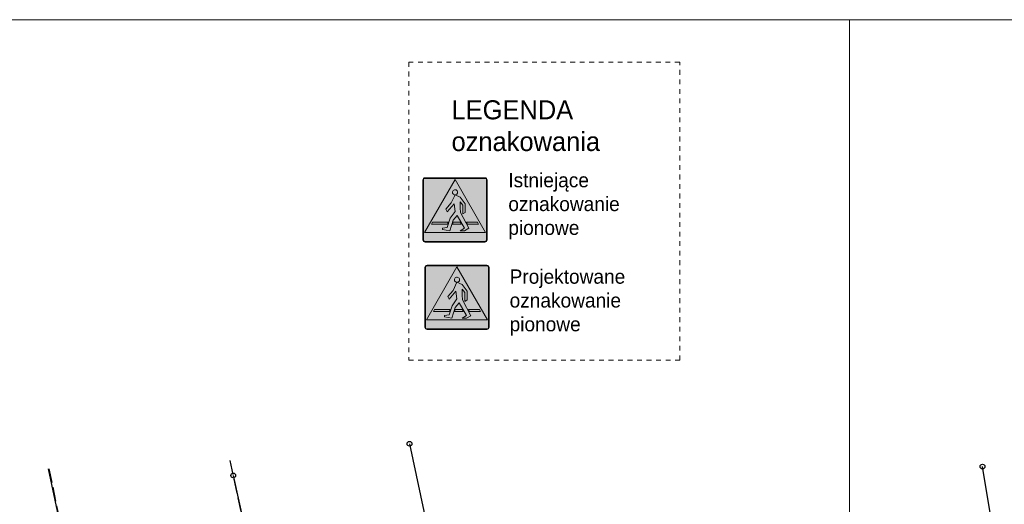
# Model space of a CAD drawing. Extents: x 7583285 to 7585126, y 6019995 to 6020809.
# Tile 36 of 54: x 7584212 to 7584315, y 6020741 to 6020792. Entities that reach past the tile are written whole.
import ezdxf

# ---------------------------------------------------------------- set-up
doc = ezdxf.new("R2010")
doc.units = 0
doc.header["$MEASUREMENT"] = 0
doc.linetypes.add('GUK', pattern=[2, 1.5, -0.5])
doc.linetypes.add('KUM', pattern=[1, 0.5, -0.5])
doc.layers.get('0').update_dxf_attribs({"linetype": 'CONTINUOUS', "lineweight": 5})
doc.layers.add('Dzialki', color=3, linetype='CONTINUOUS', lineweight=25)
for name, color, linetype in [('Kontury', 3, 'GUK'), ('OTO_L_0', 7, 'CONTINUOUS'), ('Punkty', 7, 'CONTINUOUS')]:
    doc.layers.add(name, color=color, linetype=linetype)

# ---------------------------------------------------------------- blocks, each defined once
blk = doc.blocks.new('GRT')
at = {"linetype": 'Continuous'}
blk.add_circle((0, 0), 0.25, dxfattribs=at)
blk = doc.blocks.new('D-6')
at = {"true_color": 0x000000}
h = blk.add_hatch(color=18, dxfattribs=at)
h.dxf.hatch_style = 1
edge = h.paths.add_edge_path()
edge.add_line((-369, 382), (242, 993))
edge = h.paths.add_edge_path()
edge.add_line((-242, 255), (369, 866))
at = {"true_color": 0xffffff}
h = blk.add_hatch(color=7, dxfattribs=at)
h.dxf.hatch_style = 1
h.paths.add_polyline_path([(-450, 30, 0.414214), (-420, 0), (0, 0), (420, 0, 0.414214), (450, 30), (450, 870, 0.414214), (420, 900), (-420, 900, 0.414214), (-450, 870)])
h.paths.add_polyline_path([(-441, 30, 0.414214), (-420, 9), (420, 9, 0.414214), (441, 30), (441, 870, 0.414214), (420, 891), (-420, 891, 0.414214), (-441, 870)], flags=16)
h.paths.add_polyline_path([(-390, 240), (-390, 795), (-240, 795), (-240, 613), (90, 613), (90, 878), (293, 878), (293, 22), (90, 22), (90, 422), (-240, 422), (-240, 240)], flags=0)
h.paths.add_polyline_path([(-382, 248), (-382, 788), (-247, 788), (-247, 613), (-247, 248)], flags=0)
h = blk.add_hatch(color=5)
h.dxf.hatch_style = 1
h.paths.add_polyline_path([(-420, 9), (420, 9, 0.414214), (441, 30), (441, 870, 0.414214), (420, 891), (-420, 891, 0.414214), (-441, 870), (-441, 30, 0.414214)])
h = blk.add_hatch(color=7, dxfattribs=at)
h.dxf.hatch_style = 1
h.paths.add_polyline_path([(-426, 135), (0, 876), (426, 135)])
at = {"true_color": 0x000000}
h = blk.add_hatch(color=18, dxfattribs=at)
h.dxf.hatch_style = 1
h.paths.add_polyline_path([(-175, 195), (-175, 177), (-74, 158), (-27, 306), (31, 373), (133, 194), (73, 157), (135, 157), (195, 192), (79, 414), (72, 481), (72, 565), (108, 517), (108, 393), (144, 414), (144, 535), (72, 628), (0, 661), (-54, 547), (-128, 461), (-111, 424), (-14, 535), (0, 427), (-67, 333), (-110, 204)])
h.paths.add_polyline_path([(-331, 252), (-317, 279), (-97, 279), (-106, 252)])
h.paths.add_polyline_path([(36, 697, 2.414214), (0, 661, 0.414214)])
h.paths.add_polyline_path([(162, 279), (176, 252), (331, 252), (317, 279)])
h.paths.add_polyline_path([(-33, 252), (-24, 279), (72, 279), (88, 252)])
at = {"color": 7, "true_color": 0xffffff}
for points in [[(-420, 0), (420, 0, 0.414214), (450, 30), (450, 870, 0.414214), (420, 900), (-420, 900, 0.414214), (-450, 870), (-450, 30, 0.414214)], [(-420, 9), (420, 9, 0.414214), (441, 30), (441, 870, 0.414214), (420, 891), (-420, 891, 0.414214), (-441, 870), (-441, 30, 0.414214), (-420, 9)]]:
    blk.add_lwpolyline(points, format="xyb", close=True, dxfattribs=at)
blk.add_lwpolyline([(-426, 135), (0, 876), (426, 135)], close=True, dxfattribs=at)
at = {"color": 18, "true_color": 0x000000}
blk.add_lwpolyline([(36, 697, 2.414214), (0, 661, 0.414214)], format="xyb", close=True, dxfattribs=at)
for points in [[(-175, 195), (-175, 177), (-74, 158), (-27, 306), (31, 373), (133, 194), (73, 157), (135, 157), (195, 192), (79, 414), (72, 481), (72, 565), (108, 517), (108, 393), (144, 414), (144, 535), (72, 628), (0, 661), (-54, 547), (-128, 461), (-111, 424), (-14, 535), (0, 427), (-67, 333), (-110, 204)], [(-331, 252), (-317, 279), (-97, 279), (-106, 252)], [(-33, 252), (-24, 279), (72, 279), (88, 252)], [(162, 279), (176, 252), (331, 252), (317, 279)]]:
    blk.add_lwpolyline(points, close=True, dxfattribs=at)
blk = doc.blocks.new('D-6_')
at = {"true_color": 0x000000}
h = blk.add_hatch(color=18, dxfattribs=at)
h.dxf.hatch_style = 1
edge = h.paths.add_edge_path()
edge.add_line((-369, 382), (242, 993))
edge = h.paths.add_edge_path()
edge.add_line((-242, 255), (369, 866))
at = {"true_color": 0xffffff}
h = blk.add_hatch(color=7, dxfattribs=at)
h.dxf.hatch_style = 1
h.paths.add_polyline_path([(-450, 30, 0.414214), (-420, 0), (0, 0), (420, 0, 0.414214), (450, 30), (450, 870, 0.414214), (420, 900), (-420, 900, 0.414214), (-450, 870)])
h.paths.add_polyline_path([(-441, 30, 0.414214), (-420, 9), (420, 9, 0.414214), (441, 30), (441, 870, 0.414214), (420, 891), (-420, 891, 0.414214), (-441, 870)], flags=16)
h.paths.add_polyline_path([(-390, 240), (-390, 795), (-240, 795), (-240, 613), (90, 613), (90, 878), (293, 878), (293, 22), (90, 22), (90, 422), (-240, 422), (-240, 240)], flags=0)
h.paths.add_polyline_path([(-382, 248), (-382, 788), (-247, 788), (-247, 613), (-247, 248)], flags=0)
at = {"true_color": 0x1d1d1d}
h = blk.add_hatch(color=250, dxfattribs=at)
h.dxf.hatch_style = 1
h.paths.add_polyline_path([(-420, 9), (420, 9, 0.414214), (441, 30), (441, 870, 0.414214), (420, 891), (-420, 891, 0.414214), (-441, 870), (-441, 30, 0.414214)])
at = {"true_color": 0xffffff}
h = blk.add_hatch(color=7, dxfattribs=at)
h.dxf.hatch_style = 1
h.paths.add_polyline_path([(-426, 135), (0, 876), (426, 135)])
at = {"true_color": 0x000000}
h = blk.add_hatch(color=18, dxfattribs=at)
h.dxf.hatch_style = 1
h.paths.add_polyline_path([(-175, 195), (-175, 177), (-74, 158), (-27, 306), (31, 373), (133, 194), (73, 157), (135, 157), (195, 192), (79, 414), (72, 481), (72, 565), (108, 517), (108, 393), (144, 414), (144, 535), (72, 628), (0, 661), (-54, 547), (-128, 461), (-111, 424), (-14, 535), (0, 427), (-67, 333), (-110, 204)])
h.paths.add_polyline_path([(-331, 252), (-317, 279), (-97, 279), (-106, 252)])
h.paths.add_polyline_path([(36, 697, 2.414214), (0, 661, 0.414214)])
h.paths.add_polyline_path([(162, 279), (176, 252), (331, 252), (317, 279)])
h.paths.add_polyline_path([(-33, 252), (-24, 279), (72, 279), (88, 252)])
at = {"color": 7, "true_color": 0xffffff}
for points in [[(-420, 0), (420, 0, 0.414214), (450, 30), (450, 870, 0.414214), (420, 900), (-420, 900, 0.414214), (-450, 870), (-450, 30, 0.414214)], [(-420, 9), (420, 9, 0.414214), (441, 30), (441, 870, 0.414214), (420, 891), (-420, 891, 0.414214), (-441, 870), (-441, 30, 0.414214), (-420, 9)]]:
    blk.add_lwpolyline(points, format="xyb", close=True, dxfattribs=at)
blk.add_lwpolyline([(-426, 135), (0, 876), (426, 135)], close=True, dxfattribs=at)
at = {"color": 18, "true_color": 0x000000}
blk.add_lwpolyline([(36, 697, 2.414214), (0, 661, 0.414214)], format="xyb", close=True, dxfattribs=at)
for points in [[(-175, 195), (-175, 177), (-74, 158), (-27, 306), (31, 373), (133, 194), (73, 157), (135, 157), (195, 192), (79, 414), (72, 481), (72, 565), (108, 517), (108, 393), (144, 414), (144, 535), (72, 628), (0, 661), (-54, 547), (-128, 461), (-111, 424), (-14, 535), (0, 427), (-67, 333), (-110, 204)], [(-331, 252), (-317, 279), (-97, 279), (-106, 252)], [(-33, 252), (-24, 279), (72, 279), (88, 252)], [(162, 279), (176, 252), (331, 252), (317, 279)]]:
    blk.add_lwpolyline(points, close=True, dxfattribs=at)

msp = doc.modelspace()

# ---------------------------------------------------------------- linework, layer by layer
at = {"color": 0, "linetype": 'KUM', "lineweight": 20}
for p, q in [((7584252.917, 6020787.733), (7584252.917, 6020756.408)), ((7584281.393, 6020787.733), (7584252.917, 6020787.733)), ((7584281.393, 6020756.408), (7584281.393, 6020787.733)), ((7584252.917, 6020756.408), (7584281.393, 6020756.408))]:
    msp.add_line(p, q, dxfattribs=at)
at = {"lineweight": 9}
for points in [[(7584299.239, 6020643.695), (7584089.239, 6020643.695), (7584089.239, 6020792.195), (7584299.239, 6020792.195), (7584299.239, 6020643.695)], [(7584509.239, 6020643.695), (7584299.239, 6020643.695), (7584299.239, 6020792.195), (7584509.239, 6020792.195), (7584509.239, 6020643.695)]]:
    msp.add_lwpolyline(points, dxfattribs=at)
at = {"layer": 'Dzialki'}
for p, q in [((7584253, 6020747.62), (7584261.64, 6020707.33)), ((7584318.52, 6020713.67), (7584313.2, 6020745.22)), ((7584234.48, 6020744.29), (7584242.93, 6020705.3))]:
    msp.add_line(p, q, dxfattribs=at)
at = {"layer": 'Kontury'}
for p, q in [((7584242.93, 6020705.3), (7584234.05, 6020746.3)), ((7584215.09, 6020745), (7584224.01, 6020703.18))]:
    msp.add_line(p, q, dxfattribs=at)
at = {"layer": 'OTO_L_0'}
msp.add_line((7584216.55, 6020738.1), (7584215.08, 6020745), dxfattribs=at)

# ---------------------------------------------------------------- block references
at = {"color": 5, "lineweight": 0, "xscale": 0.0075, "yscale": 0.0075, "zscale": 0.0075}
for name, p in [('D-6_', (7584257.781, 6020768.826)), ('D-6', (7584257.989, 6020759.633))]:
    msp.add_blockref(name, p, dxfattribs=at)
at = {"layer": 'Punkty'}
for p in [(7584253, 6020747.62), (7584313.2, 6020745.22), (7584234.48, 6020744.29)]:
    msp.add_blockref('GRT', p, dxfattribs=at)

# ---------------------------------------------------------------- texts
at = {"color": 18, "linetype": 'ByBlock', "lineweight": -2, "true_color": 0x050505, "width": 40.71561, "attachment_point": 1}
for s, insert, char_height in [('LEGENDA\\Poznakowania', (7584257.413, 6020783.721), 2), ('Istniejące \\Poznakowanie \\Ppionowe', (7584263.38, 6020776.077), 1.5), ('Projektowane \\Poznakowanie\\Ppionowe', (7584263.516, 6020765.94), 1.5)]:
    msp.add_mtext(s, dxfattribs=dict(at, insert=insert, char_height=char_height))

doc.saveas('drawing.dxf')
